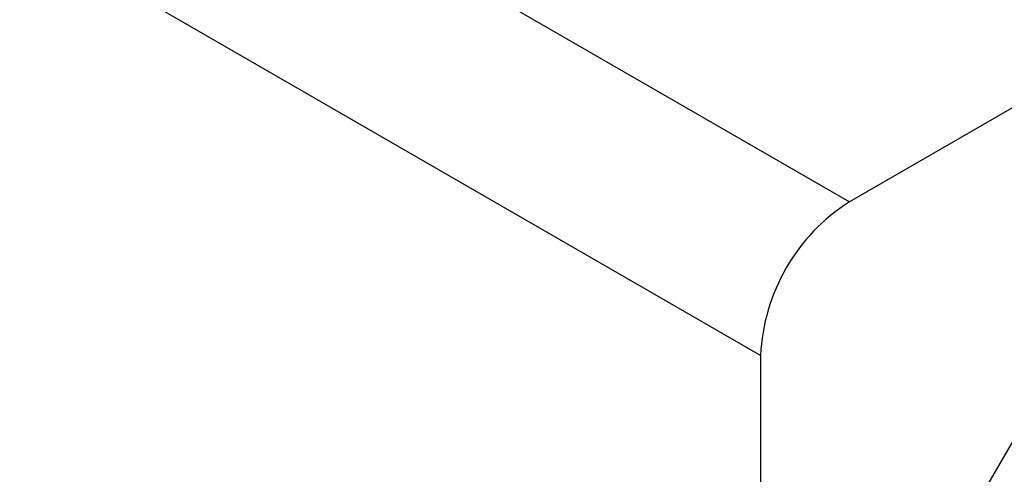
# Model space of a CAD drawing. Header units: millimetres. Extents: x 1643 to 1853, y 2203 to 2490.
# Tile 45 of 54: x 1823.19 to 1831.03, y 2347.48 to 2351.1. Entities that reach past the tile are written whole.
import ezdxf

# ---------------------------------------------------------------- set-up
doc = ezdxf.new("R2010")
doc.units = ezdxf.units.MM

msp = doc.modelspace()

# ---------------------------------------------------------------- linework, layer by layer
at = {"linetype": 'Continuous', "lineweight": 25}
for p, q in [((1768.98382, 2384.75332), (1829.79508, 2349.64773)), ((1829.08798, 2348.42298), (1768.27672, 2383.52858)), ((1844.46755, 2358.11796), (1829.79508, 2349.64773)), ((1830.36077, 2346.46317), (1831.98712, 2349.28008)), ((1829.08798, 2348.42298), (1829.08798, 2303.10504))]:
    msp.add_line(p, q, dxfattribs=at)
msp.add_arc((1830.62319, 2348.35312), 1.5368, 122.605478, 177.394522, dxfattribs=at)

doc.saveas('drawing.dxf')
